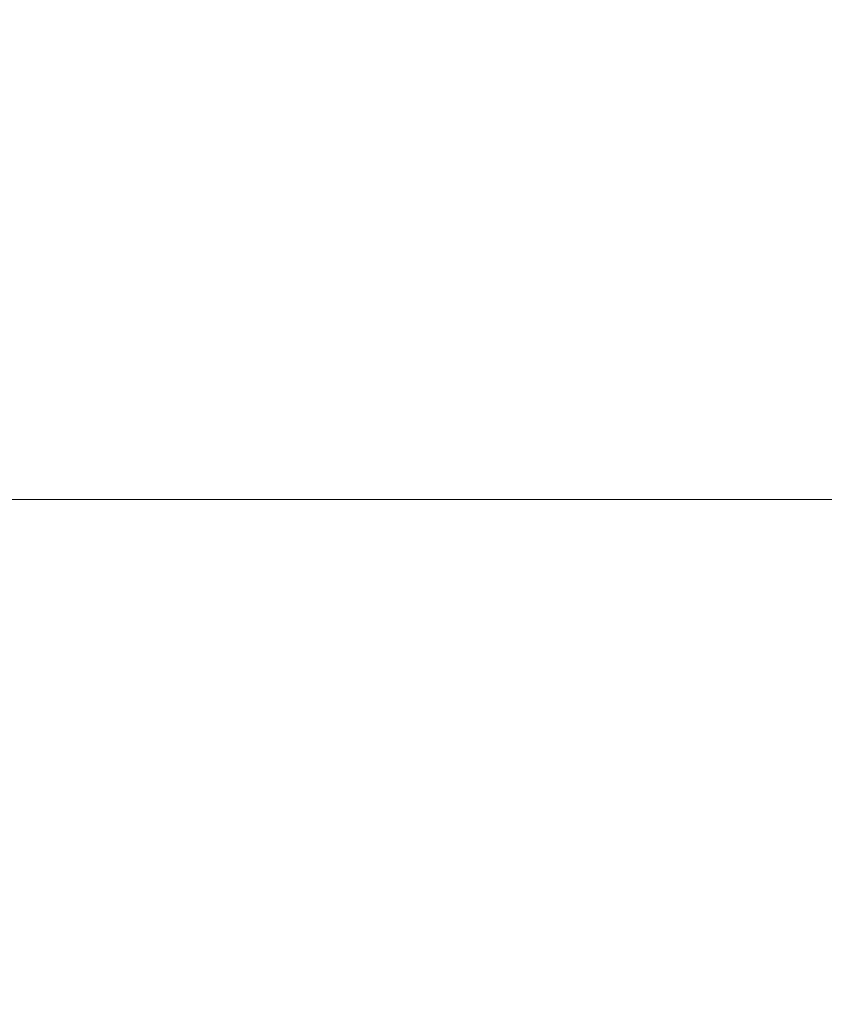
# Model space of a CAD drawing. Header units: millimetres. Extents: x 58537 to 97688, y -8921 to 14216.
# Tile 164 of 189: x 68624 to 68685, y 6482 to 6556. Entities that reach past the tile are written whole.
import ezdxf

# ---------------------------------------------------------------- set-up
doc = ezdxf.new("R2010")
doc.units = ezdxf.units.MM
doc.header["$MEASUREMENT"] = 0
doc.linetypes.add('Wipeout_Contour', pattern=[1000, 0, -1000])
doc.layers.add('Nowe_A-Armatura', color=7, linetype='Continuous')
doc.layers.add('Nowe_A-Wymiary-Zewnętrzne', color=7, linetype='Continuous')
doc.layers.add('Nowe_A-Armatura_Nr_pióra__1', color=7, linetype='Continuous', lineweight=13)
doc.layers.add('Nowe_A-Wymiary-Zewnętrzne_Nr_pióra__46', color=5, linetype='Continuous', lineweight=15)
doc.layers.add('Nowe_A-Wymiary-Zewnętrzne_Nr_pióra__45', color=7, linetype='Continuous', lineweight=15, true_color=0x40a5ff)
doc.layers.add('Nowe_A-Wymiary-Zewnętrzne_Nr_pióra__85', color=7, linetype='Continuous', lineweight=13, true_color=0x80c2ff)
doc.styles.add('STYL_AUTOMATYCZNY_2', font='arial.ttf')
doc.dimstyles.new('STYL_AUTOMATYCZNY__1', dxfattribs={"dimtxt": 125, "dimasz": 47.5, "dimexe": 0.18, "dimexo": 20, "dimgap": 0, "dimtad": 1, "dimdec": 1, "dimlfac": 0.1, "dimzin": 0, "dimdsep": 46, "dimtxsty": 'STYL_AUTOMATYCZNY_2', "dimblk": 'ARROWHEAD_11', "dimblk1": 'ARROWHEAD_11', "dimblk2": 'ARROWHEAD_11', "dimcen": 0.09, "dimclrd": 256, "dimclre": 256, "dimclrt": 5, "dimadec": 1, "dimazin": 0, "dimtfac": 1, "dimtdec": 4, "dimtmove": 0, "dimatfit": 3, "dimfxl": 0, "dimtolj": 1, "dimtzin": 0, "dimarcsym": 0})

# ---------------------------------------------------------------- blocks, each defined once
blk = doc.blocks.new('ElemPrzekroju_255')
at = {"color": 254, "linetype": 'Wipeout_Contour', "lineweight": 0, "ltscale": 206814.598015}
blk.add_wipeout([(68636.72, 6494.26), (68624.32, 6481.9), (68636.72, 6481.9)], dxfattribs=at).dxf.layer = 'Nowe_A-Armatura'
at = {"color": 254, "linetype": 'Wipeout_Contour', "lineweight": 0, "ltscale": 206888.038139}
blk.add_wipeout([(68649.56, 6470), (68662.69, 6470), (68662.69, 6481.9)], dxfattribs=at).dxf.layer = 'Nowe_A-Armatura'
at = {"color": 254, "linetype": 'Wipeout_Contour', "lineweight": 0, "ltscale": 206804.506017}
blk.add_wipeout([(68624.32, 6494.26), (68624.32, 6481.9), (68636.72, 6494.26)], dxfattribs=at).dxf.layer = 'Nowe_A-Armatura'
at = {"color": 254, "linetype": 'Wipeout_Contour', "lineweight": 0, "ltscale": 206877.173151}
blk.add_wipeout([(68649.56, 6481.9), (68649.56, 6470), (68662.69, 6481.9)], dxfattribs=at).dxf.layer = 'Nowe_A-Armatura'
at = {"color": 254, "linetype": 'Wipeout_Contour', "lineweight": 0, "ltscale": 206818.125735}
blk.add_wipeout([(68636.72, 6507), (68624.32, 6494.26), (68636.72, 6494.26)], dxfattribs=at).dxf.layer = 'Nowe_A-Armatura'
at = {"color": 254, "linetype": 'Wipeout_Contour', "lineweight": 0, "ltscale": 206808.072176}
blk.add_wipeout([(68624.32, 6507), (68624.32, 6494.26), (68636.72, 6507)], dxfattribs=at).dxf.layer = 'Nowe_A-Armatura'
at = {"color": 254, "linetype": 'Wipeout_Contour', "lineweight": 0, "ltscale": 206821.756501}
blk.add_wipeout([(68624.32, 6507), (68636.72, 6507), (68636.72, 6520)], dxfattribs=at).dxf.layer = 'Nowe_A-Armatura'
at = {"color": 254, "linetype": 'Wipeout_Contour', "lineweight": 0, "ltscale": 206852.509137}
blk.add_wipeout([(68649.56, 6494.26), (68636.72, 6481.9), (68649.56, 6481.9)], dxfattribs=at).dxf.layer = 'Nowe_A-Armatura'
at = {"color": 254, "linetype": 'Wipeout_Contour', "lineweight": 0, "ltscale": 206811.730249}
blk.add_wipeout([(68636.72, 6520), (68624.32, 6520), (68624.32, 6507)], dxfattribs=at).dxf.layer = 'Nowe_A-Armatura'
at = {"color": 254, "linetype": 'Wipeout_Contour', "lineweight": 0, "ltscale": 206841.978844}
blk.add_wipeout([(68636.72, 6481.9), (68649.56, 6494.26), (68636.72, 6494.26)], dxfattribs=at).dxf.layer = 'Nowe_A-Armatura'
at = {"color": 254, "linetype": 'Wipeout_Contour', "lineweight": 0, "ltscale": 206856.036211}
blk.add_wipeout([(68636.72, 6494.26), (68649.56, 6494.26), (68649.56, 6507)], dxfattribs=at).dxf.layer = 'Nowe_A-Armatura'
at = {"color": 254, "linetype": 'Wipeout_Contour', "lineweight": 0, "ltscale": 206845.544357}
blk.add_wipeout([(68649.56, 6507), (68636.72, 6507), (68636.72, 6494.26)], dxfattribs=at).dxf.layer = 'Nowe_A-Armatura'
at = {"color": 254, "linetype": 'Wipeout_Contour', "lineweight": 0, "ltscale": 206859.666311}
blk.add_wipeout([(68636.72, 6507), (68649.56, 6507), (68649.56, 6520)], dxfattribs=at).dxf.layer = 'Nowe_A-Armatura'
at = {"color": 254, "linetype": 'Wipeout_Contour', "lineweight": 0, "ltscale": 206891.435802}
blk.add_wipeout([(68649.56, 6481.9), (68662.69, 6481.9), (68662.69, 6494.26)], dxfattribs=at).dxf.layer = 'Nowe_A-Armatura'
at = {"color": 254, "linetype": 'Wipeout_Contour', "lineweight": 0, "ltscale": 206849.201767}
blk.add_wipeout([(68649.56, 6520), (68636.72, 6520), (68636.72, 6507)], dxfattribs=at).dxf.layer = 'Nowe_A-Armatura'
at = {"color": 254, "linetype": 'Wipeout_Contour', "lineweight": 0, "ltscale": 206880.61654}
blk.add_wipeout([(68662.69, 6494.26), (68649.56, 6494.26), (68649.56, 6481.9)], dxfattribs=at).dxf.layer = 'Nowe_A-Armatura'
at = {"color": 254, "linetype": 'Wipeout_Contour', "lineweight": 0, "ltscale": 206894.962212}
blk.add_wipeout([(68649.56, 6494.26), (68662.69, 6494.26), (68662.69, 6507)], dxfattribs=at).dxf.layer = 'Nowe_A-Armatura'
at = {"color": 254, "linetype": 'Wipeout_Contour', "lineweight": 0, "ltscale": 206884.181386}
blk.add_wipeout([(68662.69, 6507), (68649.56, 6507), (68649.56, 6494.26)], dxfattribs=at).dxf.layer = 'Nowe_A-Armatura'
at = {"color": 254, "linetype": 'Wipeout_Contour', "lineweight": 0, "ltscale": 207331.52393}
blk.add_wipeout([(68662.69, 6507), (68873.559, 6507), (68873.559, 6520)], dxfattribs=at).dxf.layer = 'Nowe_A-Armatura'
at = {"color": 254, "linetype": 'Wipeout_Contour', "lineweight": 0, "ltscale": 207324.383073}
blk.add_wipeout([(68662.69, 6481.9), (68873.559, 6481.9), (68873.559, 6494.26)], dxfattribs=at).dxf.layer = 'Nowe_A-Armatura'
at = {"color": 254, "linetype": 'Wipeout_Contour', "lineweight": 0, "ltscale": 207123.90917}
blk.add_wipeout([(68662.69, 6507), (68873.559, 6520), (68662.69, 6520)], dxfattribs=at).dxf.layer = 'Nowe_A-Armatura'
at = {"color": 254, "linetype": 'Wipeout_Contour', "lineweight": 0, "ltscale": 207116.695866}
blk.add_wipeout([(68662.69, 6481.9), (68873.559, 6494.26), (68662.69, 6494.26)], dxfattribs=at).dxf.layer = 'Nowe_A-Armatura'
at = {"color": 254, "linetype": 'Wipeout_Contour', "lineweight": 0, "ltscale": 207335.576856}
blk.add_wipeout([(68662.69, 6520), (68873.559, 6520), (68873.559, 6536.97)], dxfattribs=at).dxf.layer = 'Nowe_A-Armatura'
at = {"color": 254, "linetype": 'Wipeout_Contour', "lineweight": 0, "ltscale": 207128.344605}
blk.add_wipeout([(68662.69, 6520), (68873.559, 6536.97), (68662.69, 6536.97)], dxfattribs=at).dxf.layer = 'Nowe_A-Armatura'
at = {"color": 254, "linetype": 'Wipeout_Contour', "lineweight": 0, "ltscale": 206902.653415}
blk.add_wipeout([(68649.56, 6520), (68662.69, 6520), (68662.69, 6536.97)], dxfattribs=at).dxf.layer = 'Nowe_A-Armatura'
at = {"color": 254, "linetype": 'Wipeout_Contour', "lineweight": 0, "ltscale": 206892.278973}
blk.add_wipeout([(68662.69, 6536.97), (68649.56, 6536.97), (68649.56, 6520)], dxfattribs=at).dxf.layer = 'Nowe_A-Armatura'
at = {"color": 254, "linetype": 'Wipeout_Contour', "lineweight": 0, "ltscale": 206898.591629}
blk.add_wipeout([(68649.56, 6507), (68662.69, 6507), (68662.69, 6520)], dxfattribs=at).dxf.layer = 'Nowe_A-Armatura'
at = {"color": 254, "linetype": 'Wipeout_Contour', "lineweight": 0, "ltscale": 206887.838114}
blk.add_wipeout([(68662.69, 6520), (68649.56, 6520), (68649.56, 6507)], dxfattribs=at).dxf.layer = 'Nowe_A-Armatura'
at = {"layer": 'Nowe_A-Armatura_Nr_pióra__1', "color": 7, "linetype": 'Continuous', "lineweight": 13}
blk.add_line((68662.69, 6520), (68873.559, 6520), dxfattribs=at)
at = {"color": 254, "linetype": 'Wipeout_Contour', "lineweight": 0, "ltscale": 206863.728862}
blk.add_wipeout([(68636.72, 6520), (68649.56, 6520), (68649.56, 6536.97)], dxfattribs=at).dxf.layer = 'Nowe_A-Armatura'
at = {"color": 254, "linetype": 'Wipeout_Contour', "lineweight": 0, "ltscale": 207327.902074}
blk.add_wipeout([(68662.69, 6494.26), (68873.559, 6494.26), (68873.559, 6507)], dxfattribs=at).dxf.layer = 'Nowe_A-Armatura'
at = {"color": 254, "linetype": 'Wipeout_Contour', "lineweight": 0, "ltscale": 206853.643456}
blk.add_wipeout([(68649.56, 6536.97), (68636.72, 6536.97), (68636.72, 6520)], dxfattribs=at).dxf.layer = 'Nowe_A-Armatura'
at = {"color": 254, "linetype": 'Wipeout_Contour', "lineweight": 0, "ltscale": 207120.256612}
blk.add_wipeout([(68662.69, 6494.26), (68873.559, 6507), (68662.69, 6507)], dxfattribs=at).dxf.layer = 'Nowe_A-Armatura'
at = {"layer": 'Nowe_A-Armatura_Nr_pióra__1', "color": 7, "linetype": 'Continuous', "lineweight": 13}
blk.add_line((68649.56, 6520), (68662.69, 6520), dxfattribs=at)
at = {"color": 254, "linetype": 'Wipeout_Contour', "lineweight": 0, "ltscale": 206825.819797}
blk.add_wipeout([(68624.32, 6520), (68636.72, 6520), (68636.72, 6536.97)], dxfattribs=at).dxf.layer = 'Nowe_A-Armatura'
at = {"color": 254, "linetype": 'Wipeout_Contour', "lineweight": 0, "ltscale": 206816.172744}
blk.add_wipeout([(68636.72, 6536.97), (68624.32, 6536.97), (68624.32, 6520)], dxfattribs=at).dxf.layer = 'Nowe_A-Armatura'
at = {"layer": 'Nowe_A-Armatura_Nr_pióra__1', "color": 7, "linetype": 'Continuous', "lineweight": 13}
for p, q in [((68612.46, 6520), (68624.32, 6520)), ((68624.32, 6520), (68636.72, 6520)), ((68636.72, 6520), (68649.56, 6520))]:
    blk.add_line(p, q, dxfattribs=at)
at = {"color": 254, "linetype": 'Wipeout_Contour', "lineweight": 0, "ltscale": 206830.673252}
blk.add_wipeout([(68624.32, 6536.97), (68636.72, 6536.97), (68636.72, 6554.24)], dxfattribs=at).dxf.layer = 'Nowe_A-Armatura'
at = {"color": 254, "linetype": 'Wipeout_Contour', "lineweight": 0, "ltscale": 206821.059372}
blk.add_wipeout([(68636.72, 6554.24), (68624.32, 6554.24), (68624.32, 6536.97)], dxfattribs=at).dxf.layer = 'Nowe_A-Armatura'
at = {"color": 254, "linetype": 'Wipeout_Contour', "lineweight": 0, "ltscale": 206835.622045}
blk.add_wipeout([(68624.32, 6554.24), (68636.72, 6554.24), (68636.72, 6571.78)], dxfattribs=at).dxf.layer = 'Nowe_A-Armatura'
at = {"color": 254, "linetype": 'Wipeout_Contour', "lineweight": 0, "ltscale": 206826.03871}
blk.add_wipeout([(68636.72, 6571.78), (68624.32, 6571.78), (68624.32, 6554.24)], dxfattribs=at).dxf.layer = 'Nowe_A-Armatura'
at = {"color": 254, "linetype": 'Wipeout_Contour', "lineweight": 0, "ltscale": 206868.581428}
blk.add_wipeout([(68636.72, 6536.97), (68649.56, 6536.97), (68649.56, 6554.24)], dxfattribs=at).dxf.layer = 'Nowe_A-Armatura'
at = {"color": 254, "linetype": 'Wipeout_Contour', "lineweight": 0, "ltscale": 206858.529199}
blk.add_wipeout([(68649.56, 6554.24), (68636.72, 6554.24), (68636.72, 6536.97)], dxfattribs=at).dxf.layer = 'Nowe_A-Armatura'
at = {"color": 254, "linetype": 'Wipeout_Contour', "lineweight": 0, "ltscale": 206873.529313}
blk.add_wipeout([(68636.72, 6554.24), (68649.56, 6554.24), (68649.56, 6571.78)], dxfattribs=at).dxf.layer = 'Nowe_A-Armatura'
at = {"color": 254, "linetype": 'Wipeout_Contour', "lineweight": 0, "ltscale": 206863.507635}
blk.add_wipeout([(68649.56, 6571.78), (68636.72, 6571.78), (68636.72, 6554.24)], dxfattribs=at).dxf.layer = 'Nowe_A-Armatura'
at = {"color": 254, "linetype": 'Wipeout_Contour', "lineweight": 0, "ltscale": 206907.505068}
blk.add_wipeout([(68649.56, 6536.97), (68662.69, 6536.97), (68662.69, 6554.24)], dxfattribs=at).dxf.layer = 'Nowe_A-Armatura'
at = {"color": 254, "linetype": 'Wipeout_Contour', "lineweight": 0, "ltscale": 206897.163803}
blk.add_wipeout([(68662.69, 6554.24), (68649.56, 6554.24), (68649.56, 6536.97)], dxfattribs=at).dxf.layer = 'Nowe_A-Armatura'
at = {"color": 254, "linetype": 'Wipeout_Contour', "lineweight": 0, "ltscale": 206912.452023}
blk.add_wipeout([(68649.56, 6554.24), (68662.69, 6554.24), (68662.69, 6571.78)], dxfattribs=at).dxf.layer = 'Nowe_A-Armatura'
at = {"color": 254, "linetype": 'Wipeout_Contour', "lineweight": 0, "ltscale": 206902.14131}
blk.add_wipeout([(68662.69, 6571.78), (68649.56, 6571.78), (68649.56, 6554.24)], dxfattribs=at).dxf.layer = 'Nowe_A-Armatura'
at = {"color": 254, "linetype": 'Wipeout_Contour', "lineweight": 0, "ltscale": 207340.418387}
blk.add_wipeout([(68662.69, 6536.97), (68873.559, 6536.97), (68873.559, 6554.24)], dxfattribs=at).dxf.layer = 'Nowe_A-Armatura'
at = {"color": 254, "linetype": 'Wipeout_Contour', "lineweight": 0, "ltscale": 207133.223862}
blk.add_wipeout([(68662.69, 6554.24), (68662.69, 6536.97), (68873.559, 6554.24)], dxfattribs=at).dxf.layer = 'Nowe_A-Armatura'
at = {"color": 254, "linetype": 'Wipeout_Contour', "lineweight": 0, "ltscale": 207345.354984}
blk.add_wipeout([(68662.69, 6554.24), (68873.559, 6554.24), (68873.559, 6571.78)], dxfattribs=at).dxf.layer = 'Nowe_A-Armatura'
at = {"color": 254, "linetype": 'Wipeout_Contour', "lineweight": 0, "ltscale": 207138.195672}
blk.add_wipeout([(68662.69, 6571.78), (68662.69, 6554.24), (68873.559, 6571.78)], dxfattribs=at).dxf.layer = 'Nowe_A-Armatura'
blk = doc.blocks.new('*D980')
at = {"layer": 'Nowe_A-Wymiary-Zewnętrzne_Nr_pióra__45', "linetype": 'Continuous', "lineweight": 15, "true_color": 0x40a5ff}
for points in [[(66433.999, 8320), (66434.951, 8315.216), (66437.66, 8311.161), (66441.716, 8308.452), (66446.499, 8307.5), (66451.283, 8308.452), (66455.338, 8311.161), (66458.048, 8315.216), (66458.999, 8320), (66458.048, 8324.784), (66455.338, 8328.839), (66451.283, 8331.548), (66446.499, 8332.5), (66441.716, 8331.548), (66437.66, 8328.839), (66434.951, 8324.784)], [(66433.999, 5780), (66434.951, 5775.216), (66437.66, 5771.161), (66441.716, 5768.452), (66446.499, 5767.5), (66451.283, 5768.452), (66455.338, 5771.161), (66458.048, 5775.216), (66458.999, 5780), (66458.048, 5784.784), (66455.338, 5788.839), (66451.283, 5791.548), (66446.499, 5792.5), (66441.716, 5791.548), (66437.66, 5788.839), (66434.951, 5784.784)]]:
    blk.add_hatch(color=161, dxfattribs=at).paths.add_polyline_path(points)
at = {"layer": 'Nowe_A-Wymiary-Zewnętrzne_Nr_pióra__45', "color": 161, "linetype": 'Continuous', "lineweight": 15, "true_color": 0x40a5ff}
for centre in [(66446.499, 8320), (66446.499, 5780)]:
    blk.add_circle(centre, 12.5, dxfattribs=at)
at = {"layer": 'Nowe_A-Wymiary-Zewnętrzne_Nr_pióra__85', "color": 151, "linetype": 'Continuous', "lineweight": 13, "true_color": 0x80c2ff}
for p, q in [((66446.499, 5792.5), (66446.499, 8307.5)), ((66433.999, 5780), (66399.624, 5780)), ((66493.374, 5780), (66458.999, 5780))]:
    blk.add_line(p, q, dxfattribs=at)
at = {"layer": 'Nowe_A-Wymiary-Zewnętrzne_Nr_pióra__46', "color": 5, "lineweight": 15, "char_height": 125, "attachment_point": 7, "rotation": 90, "style": 'STYL_AUTOMATYCZNY_2'}
for s, insert in [('\\A1;{\\pql;\\fArial|b0|i0|c238|p0;\\W1.000000;21,0}', (66421.499, 7973.85)), ('\\A1;{\\pql;\\fArial|b0|i0|c238|p0;\\W1.000000;254,0}', (66421.499, 6835.505)), ('\\A1;{\\pql;\\fArial|b0|i0|c238|p0;\\W1.000000;14,0}', (66421.499, 5792.5))]:
    blk.add_mtext(s, dxfattribs=dict(at, insert=insert))
blk = doc.blocks.new('ARROWHEAD_11')
at = {"color": 0, "linetype": 'Continuous', "lineweight": 0}
blk.add_line((0, 0), (-1, 0), dxfattribs=at)
at = {"color": 0, "linetype": 'Continuous', "lineweight": 0, "const_width": 0.25, "flags": 128}
blk.add_lwpolyline([(-0.125, 0, 1), (0.125, 0, 1)], format="xyb", close=True, dxfattribs=at)
blk = doc.blocks.new('*D1021')
at = {"layer": 'Nowe_A-Wymiary-Zewnętrzne_Nr_pióra__45', "linetype": 'Continuous', "lineweight": 15, "true_color": 0x40a5ff}
for points in [[(93173.538, 7980), (93174.489, 7975.216), (93177.199, 7971.161), (93181.254, 7968.452), (93186.038, 7967.5), (93190.822, 7968.452), (93194.877, 7971.161), (93197.586, 7975.216), (93198.538, 7980), (93197.586, 7984.784), (93194.877, 7988.839), (93190.822, 7991.548), (93186.038, 7992.5), (93181.254, 7991.548), (93177.199, 7988.839), (93174.489, 7984.784)], [(93173.538, 5780), (93174.489, 5775.216), (93177.199, 5771.161), (93181.254, 5768.452), (93186.038, 5767.5), (93190.822, 5768.452), (93194.877, 5771.161), (93197.586, 5775.216), (93198.538, 5780), (93197.586, 5784.784), (93194.877, 5788.839), (93190.822, 5791.548), (93186.038, 5792.5), (93181.254, 5791.548), (93177.199, 5788.839), (93174.489, 5784.784)]]:
    blk.add_hatch(color=161, dxfattribs=at).paths.add_polyline_path(points)
at = {"layer": 'Nowe_A-Wymiary-Zewnętrzne_Nr_pióra__45', "color": 161, "linetype": 'Continuous', "lineweight": 15, "true_color": 0x40a5ff}
for centre in [(93186.038, 7980), (93186.038, 5780)]:
    blk.add_circle(centre, 12.5, dxfattribs=at)
at = {"layer": 'Nowe_A-Wymiary-Zewnętrzne_Nr_pióra__85', "color": 151, "linetype": 'Continuous', "lineweight": 13, "true_color": 0x80c2ff}
for p, q in [((93173.538, 7980), (93139.163, 7980)), ((93232.913, 7980), (93198.538, 7980)), ((93186.038, 5792.5), (93186.038, 7967.5)), ((93173.538, 5780), (93139.163, 5780)), ((93232.913, 5780), (93198.538, 5780))]:
    blk.add_line(p, q, dxfattribs=at)
at = {"layer": 'Nowe_A-Wymiary-Zewnętrzne_Nr_pióra__46', "color": 5, "lineweight": 15, "char_height": 125, "attachment_point": 7, "rotation": 90, "style": 'STYL_AUTOMATYCZNY_2'}
for s, insert in [('\\A1;{\\pql;\\fArial|b0|i0|c238|p0;\\W1.000000;220,0}', (93161.038, 6832.33)), ('\\A1;{\\pql;\\fArial|b0|i0|c238|p0;\\W1.000000;14,0}', (93161.038, 5792.5))]:
    blk.add_mtext(s, dxfattribs=dict(at, insert=insert))
blk = doc.blocks.new('*D1027')
at = {"layer": 'Nowe_A-Wymiary-Zewnętrzne_Nr_pióra__45', "linetype": 'Continuous', "lineweight": 15, "true_color": 0x40a5ff}
for points in [[(93506.731, 12845.374), (93507.682, 12840.591), (93510.392, 12836.535), (93514.447, 12833.826), (93519.231, 12832.874), (93524.014, 12833.826), (93528.07, 12836.535), (93530.779, 12840.591), (93531.731, 12845.374), (93530.779, 12850.158), (93528.07, 12854.213), (93524.014, 12856.923), (93519.231, 12857.874), (93514.447, 12856.923), (93510.392, 12854.213), (93507.682, 12850.158)], [(93506.731, -450), (93507.682, -454.784), (93510.392, -458.839), (93514.447, -461.548), (93519.231, -462.5), (93524.014, -461.548), (93528.07, -458.839), (93530.779, -454.784), (93531.731, -450), (93530.779, -445.216), (93528.07, -441.161), (93524.014, -438.452), (93519.231, -437.5), (93514.447, -438.452), (93510.392, -441.161), (93507.682, -445.216)]]:
    blk.add_hatch(color=161, dxfattribs=at).paths.add_polyline_path(points)
at = {"layer": 'Nowe_A-Wymiary-Zewnętrzne_Nr_pióra__45', "color": 161, "linetype": 'Continuous', "lineweight": 15, "true_color": 0x40a5ff}
for centre in [(93519.231, 12845.374), (93519.231, -450)]:
    blk.add_circle(centre, 12.5, dxfattribs=at)
at = {"layer": 'Nowe_A-Wymiary-Zewnętrzne_Nr_pióra__85', "color": 151, "linetype": 'Continuous', "lineweight": 13, "true_color": 0x80c2ff}
for p, q in [((93519.231, 12857.874), (93519.231, 12870.374)), ((93506.731, 12845.374), (93472.356, 12845.374)), ((93566.106, 12845.374), (93531.731, 12845.374)), ((93519.231, -437.5), (93519.231, 12832.874)), ((93506.731, -450), (93472.356, -450)), ((93566.106, -450), (93531.731, -450)), ((93519.231, -475), (93519.231, -462.5))]:
    blk.add_line(p, q, dxfattribs=at)
at = {"layer": 'Nowe_A-Wymiary-Zewnętrzne_Nr_pióra__46', "color": 5, "lineweight": 15, "insert": (93494.231, 5911.708), "char_height": 125, "attachment_point": 7, "rotation": 90, "style": 'STYL_AUTOMATYCZNY_2'}
blk.add_mtext('\\A1;{\\pql;\\fArial|b0|i0|c238|p0;\\W1.000000;1\xa0329,5}', dxfattribs=at)
blk = doc.blocks.new('*D1039')
at = {"layer": 'Nowe_A-Wymiary-Zewnętrzne_Nr_pióra__45', "linetype": 'Continuous', "lineweight": 15, "true_color": 0x40a5ff}
for points in [[(90228.509, 8320), (90229.46, 8315.216), (90232.17, 8311.161), (90236.225, 8308.452), (90241.009, 8307.5), (90245.792, 8308.452), (90249.848, 8311.161), (90252.557, 8315.216), (90253.509, 8320), (90252.557, 8324.784), (90249.848, 8328.839), (90245.792, 8331.548), (90241.009, 8332.5), (90236.225, 8331.548), (90232.17, 8328.839), (90229.46, 8324.784)], [(90228.509, 5780), (90229.46, 5775.216), (90232.17, 5771.161), (90236.225, 5768.452), (90241.009, 5767.5), (90245.792, 5768.452), (90249.848, 5771.161), (90252.557, 5775.216), (90253.509, 5780), (90252.557, 5784.784), (90249.848, 5788.839), (90245.792, 5791.548), (90241.009, 5792.5), (90236.225, 5791.548), (90232.17, 5788.839), (90229.46, 5784.784)]]:
    blk.add_hatch(color=161, dxfattribs=at).paths.add_polyline_path(points)
at = {"layer": 'Nowe_A-Wymiary-Zewnętrzne_Nr_pióra__45', "color": 161, "linetype": 'Continuous', "lineweight": 15, "true_color": 0x40a5ff}
for centre in [(90241.009, 8320), (90241.009, 5780)]:
    blk.add_circle(centre, 12.5, dxfattribs=at)
at = {"layer": 'Nowe_A-Wymiary-Zewnętrzne_Nr_pióra__85', "color": 151, "linetype": 'Continuous', "lineweight": 13, "true_color": 0x80c2ff}
for p, q in [((90241.009, 5792.5), (90241.009, 8307.5)), ((90228.509, 5780), (90194.134, 5780)), ((90287.884, 5780), (90253.509, 5780))]:
    blk.add_line(p, q, dxfattribs=at)
at = {"layer": 'Nowe_A-Wymiary-Zewnętrzne_Nr_pióra__46', "color": 5, "lineweight": 15, "char_height": 125, "attachment_point": 7, "rotation": 90, "style": 'STYL_AUTOMATYCZNY_2'}
for s, insert in [('\\A1;{\\pql;\\fArial|b0|i0|c238|p0;\\W1.000000;21,0}', (90216.009, 7973.85)), ('\\A1;{\\pql;\\fArial|b0|i0|c238|p0;\\W1.000000;254,0}', (90216.009, 6835.505)), ('\\A1;{\\pql;\\fArial|b0|i0|c238|p0;\\W1.000000;14,0}', (90216.009, 5792.5))]:
    blk.add_mtext(s, dxfattribs=dict(at, insert=insert))

msp = doc.modelspace()

# ---------------------------------------------------------------- block references
at = {"layer": 'Nowe_A-Armatura', "lineweight": 0}
msp.add_blockref('ElemPrzekroju_255', (0, 0), dxfattribs=at)

# ---------------------------------------------------------------- next in the draw order: dimensions: what is measured, and where the dimension line sits
at = {"layer": 'Nowe_A-Wymiary-Zewnętrzne', "color": 151, "linetype": 'Continuous', "lineweight": 13, "true_color": 0x80c2ff}
for base, p1, p2, picture, middle in [((93519.231, 12845.374), (63041.84, -450), (64717.212, 12845.374), '*D1027', (93431.731, 6192.829)), ((66446.499, 8320), (58537.267, 5780), (78005.072, 8320), '*D980', (66358.999, 7044.892)), ((90241.009, 8320), (58537.267, 5780), (78005.072, 8320), '*D1039', (90153.509, 7044.892)), ((93186.038, 7980), (58537.267, 5780), (64770.072, 7980), '*D1021', (93098.538, 7041.717))]:
    dim = msp.add_linear_dim(base=base, p1=p1, p2=p2, angle=90, dimstyle='STYL_AUTOMATYCZNY__1', dxfattribs=at)
    dim.commit()
    dim.dimension.update_dxf_attribs({"geometry": picture, "text_midpoint": middle, "dimtype": 160, "text_rotation": 90})

doc.saveas('drawing.dxf')
